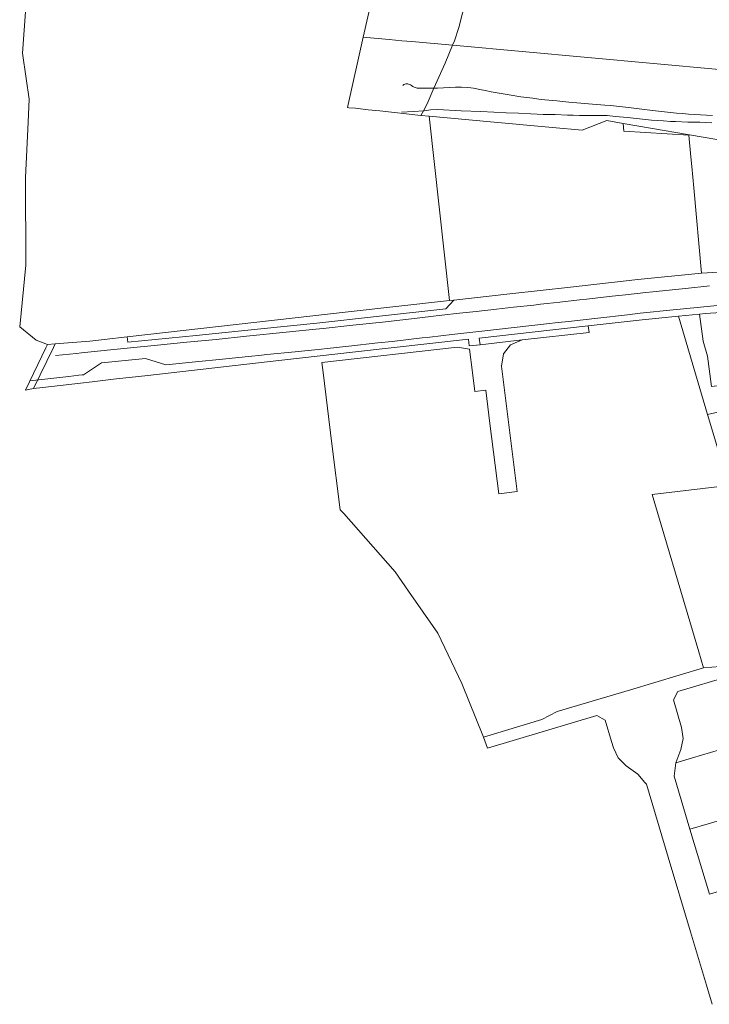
# Model space of a CAD drawing. Header units: millimetres. Extents: x -191 to 81095, y -508122 to 28741.
# Tile 7 of 255: x 3870 to 4073, y 9829 to 10120. Entities that reach past the tile are written whole.
import ezdxf

# ---------------------------------------------------------------- set-up
doc = ezdxf.new("R2010")
doc.units = ezdxf.units.MM
doc.linetypes.add('VE22-087 DB - VST Hervest-Dorsten ALK VA2736$0$1', pattern=[0])
for name, color, linetype, lineweight in [('VE22-087 DB - VST Hervest-Dorsten ALK VA2736$0$AX_Flurstueck', 9, 'VE22-087 DB - VST Hervest-Dorsten ALK VA2736$0$1', 18), ('VE22-087 DB - VST Hervest-Dorsten ALK VA2736$0$AX_Gelaendekante', 7, 'VE22-087 DB - VST Hervest-Dorsten ALK VA2736$0$1', 18), ('VE22-087 DB - VST Hervest-Dorsten ALK VA2736$0$AX_Strassenverkehr', 7, 'VE22-087 DB - VST Hervest-Dorsten ALK VA2736$0$1', 18), ('VE22-087 DB - VST Hervest-Dorsten ALK VA2736$0$AX_Strassenverkehrsanlage', 7, 'VE22-087 DB - VST Hervest-Dorsten ALK VA2736$0$1', 18), ('VE22-087 DB - VST Hervest-Dorsten ALK VA2736$0$AX_Wald', 7, 'VE22-087 DB - VST Hervest-Dorsten ALK VA2736$0$1', 18), ('VE22-087 DB - VST Hervest-Dorsten ALK VA2736$0$AX_Wohnbauflaeche', 7, 'VE22-087 DB - VST Hervest-Dorsten ALK VA2736$0$1', 18), ('VE22-087 DB - VST Hervest-Dorsten ALK VA2736$0$Flurgrenzen', 9, 'VE22-087 DB - VST Hervest-Dorsten ALK VA2736$0$1', 18)]:
    doc.layers.add(name, color=color, linetype=linetype, lineweight=lineweight)
doc.layers.add('XREF ALK Kataster', color=251, linetype='Continuous')

# ---------------------------------------------------------------- blocks, each defined once
blk = doc.blocks.new('VE22-087 DB - VST Hervest-Dorsten ALK VA2736')
at = {"layer": 'VE22-087 DB - VST Hervest-Dorsten ALK VA2736$0$AX_Flurstueck', "linetype": 'VE22-087 DB - VST Hervest-Dorsten ALK VA2736$0$1', "lineweight": 13, "ltscale": 0.5}
for points in [[(4119.21, 10134.91, 0), (4066.47, 10139.63, 0), (3999.41, 10145.57, 0), (3992.87, 10146.15, 0), (3990.81, 10146.25, 0), (3985.42, 10146.51, 0), (3978.39, 10146.84, 0), (3976.59, 10138.94, 0), (3976.23, 10137.38, 0), (3975.44, 10133.91, 0), (3971.03, 10114.58, 0), (3978.61, 10113.9, 0), (3982.34, 10113.56, 0), (3985.34, 10113.29, 0), (3997.33, 10112.2, 0), (3998.47, 10112.1, 0), (4075.83, 10105.1, 0)], [(4075.83, 10105.1, 0), (3998.47, 10112.1, 0), (3997.33, 10112.2, 0), (3985.34, 10113.29, 0), (3982.34, 10113.56, 0), (3978.61, 10113.9, 0), (3971.03, 10114.58, 0), (3966.35, 10093.83, 0), (3966.72, 10093.8, 0), (3968.75, 10093.63, 0), (3972.5, 10093.21, 0), (3975.87, 10092.83, 0), (3987.95, 10091.48, 0), (3990.41, 10091.26, 0), (4008.55, 10089.61, 0), (4026.74, 10087.95, 0), (4035.47, 10087.16, 0), (4042.78, 10090, 0), (4047.6, 10089.17, 0), (4075.23, 10084.43, 0)], [(4091.88, 10046.33, 0), (4070.71, 10044.99, 0), (4051.91, 10043.12, 0), (4032.08, 10040.9, 0), (4014.22, 10038.91, 0), (3997.71, 10037.07, 0), (3996.47, 10036.93, 0), (3966.6, 10033.59, 0), (3901.49, 10026.21, 0), (3894.65, 10025.43, 0), (3890.44, 10024.96, 0), (3880.2, 10024.17, 0), (3879.72, 10023.14, 0), (3873.9, 10011.05, 0), (3876.63, 10011.35, 0), (3887.69, 10012.55, 0), (3891.1, 10012.99, 0), (3897.43, 10013.71, 0), (3907.54, 10014.85, 0), (3942.69, 10018.84, 0), (3967.87, 10021.7, 0), (4002, 10025.53, 0), (4002.2, 10023.54, 0), (4005.41, 10023.91, 0), (4005.16, 10025.88, 0), (4037.32, 10029.47, 0), (4053.14, 10031.25, 0), (4063.91, 10032.32, 0), (4070.12, 10032.93, 0), (4071.74, 10033.1, 0), (4087.29, 10034.11, 0)], [(4072.99, 9861.95, 0), (4067.27, 9881.09, 0), (4062.58, 9896.75, 0), (4063.08, 9900.65, 0), (4064.57, 9904.54, 0), (4065.24, 9907.86, 0), (4064.79, 9911.08, 0), (4062.38, 9919.21, 0), (4063.71, 9921.69, 0), (4094.11, 9930.76, 0)], [(4076.17, 9929.04, 0), (4071.29, 9928.63, 0), (4049.75, 9922.21, 0), (4028.16, 9915.8, 0), (4023.66, 9913.42, 0), (4006.42, 9908.22, 0), (4007.58, 9904.92, 0), (4039.79, 9914.55, 0), (4042.27, 9913.21, 0), (4044.14, 9906.94, 0), (4044.71, 9905.05, 0), (4046.12, 9902.13, 0), (4048.5, 9899.73, 0), (4051.88, 9897.3, 0), (4054.02, 9894.82, 0), (4054.44, 9894.33, 0), (4060.86, 9872.87, 0), (4067.43, 9850.85, 0), (4072.12, 9835.13, 0), (4073.82, 9829.44, 0)]]:
    blk.add_polyline3d(points, dxfattribs=at)
for points in [[(4087.94, 10086.85, 0), (4087.58, 10086.83, 0), (4075.23, 10084.43, 0), (4047.6, 10089.17, 0), (4047.81, 10086.9, 0), (4066.94, 10085.71, 0), (4067.53, 10079.34, 0), (4067.79, 10076.5, 0), (4068.38, 10070.16, 0), (4070.71, 10044.99, 0), (4091.88, 10046.33, 0), (4091.34, 10051.94, 0), (4090.42, 10061.33, 0)], [(4070.12, 10032.93, 0), (4063.91, 10032.32, 0), (4072.47, 10003.34, 0), (4089.83, 10007.31, 0), (4088.07, 10014.13, 0), (4082.59, 10012.71, 0), (4073.58, 10011.58, 0), (4072.45, 10020.52, 0), (4071.12, 10024.92, 0)], [(4087.29, 10034.11, 0), (4071.74, 10033.1, 0), (4070.12, 10032.93, 0), (4071.12, 10024.92, 0), (4072.45, 10020.52, 0), (4073.58, 10011.58, 0), (4082.59, 10012.71, 0), (4088.07, 10014.13, 0), (4089.83, 10007.31, 0), (4094.89, 10008.46, 0)], [(4078.73, 9982.4, 0), (4079.43, 9980.03, 0), (4095.7, 9984.61, 0), (4089.83, 10007.31, 0), (4072.47, 10003.34, 0)], [(4086.19, 9957.36, 0), (4079.43, 9980.03, 0), (4078.73, 9982.4, 0), (4078.53, 9982.38, 0), (4056.11, 9979.73, 0), (4068.02, 9939.63, 0), (4069.87, 9933.4, 0), (4071.29, 9928.63, 0), (4076.17, 9929.04, 0), (4093.12, 9934.08, 0)], [(4095.39, 9926.48, 0), (4094.11, 9930.76, 0), (4063.71, 9921.69, 0), (4062.38, 9919.21, 0), (4064.79, 9911.08, 0), (4065.24, 9907.86, 0), (4064.57, 9904.54, 0), (4063.08, 9900.65, 0), (4067.98, 9902.12, 0), (4075.95, 9904.5, 0), (4099.81, 9911.64, 0)], [(4099.81, 9911.64, 0), (4075.95, 9904.5, 0), (4067.98, 9902.12, 0), (4063.08, 9900.65, 0), (4062.58, 9896.75, 0), (4067.27, 9881.09, 0), (4072.62, 9882.68, 0), (4080.88, 9885.14, 0), (4105.52, 9892.49, 0), (4104.22, 9896.87, 0)], [(4111.21, 9873.41, 0), (4110.8, 9874.78, 0), (4109.06, 9880.62, 0), (4108.62, 9882.13, 0), (4106.41, 9889.53, 0), (4105.52, 9892.49, 0), (4080.88, 9885.14, 0), (4072.62, 9882.68, 0), (4067.27, 9881.09, 0), (4072.99, 9861.95, 0)]]:
    blk.add_polyline3d(points, close=True, dxfattribs=at)
at = {"layer": 'VE22-087 DB - VST Hervest-Dorsten ALK VA2736$0$AX_Gelaendekante', "color": 18, "linetype": 'VE22-087 DB - VST Hervest-Dorsten ALK VA2736$0$1', "lineweight": 13, "ltscale": 0.5, "true_color": 0x520000}
for points in [[(3982.65, 10100.39, 0), (3982.98, 10100.6, 0), (3983.28, 10100.76, 0), (3983.51, 10100.83, 0), (3983.82, 10100.85, 0), (3984.1, 10100.8, 0), (3984.57, 10100.64, 0), (3984.89, 10100.51, 0), (3985.21, 10100.34, 0), (3985.66, 10100.08, 0), (3986.06, 10099.86, 0), (3986.29, 10099.76, 0), (3986.63, 10099.66, 0), (3986.93, 10099.6, 0), (3987.27, 10099.55, 0), (3987.58, 10099.53, 0), (3988.35, 10099.51, 0), (3989.36, 10099.51, 0), (3991.12, 10099.54, 0), (3992.89, 10099.6, 0), (3994.67, 10099.67, 0), (3998.21, 10099.82, 0), (3999.98, 10099.83, 0), (4001.75, 10099.75, 0), (4002.75, 10099.65, 0), (4003.51, 10099.54, 0), (4004.47, 10099.36, 0), (4005.25, 10099.2, 0), (4006.98, 10098.82, 0), (4008.72, 10098.48, 0), (4010.46, 10098.17, 0), (4013.96, 10097.59, 0), (4017.46, 10097.04, 0), (4019.21, 10096.79, 0), (4020.97, 10096.57, 0), (4022.73, 10096.34, 0), (4024.49, 10096.14, 0), (4028.01, 10095.78, 0), (4031.54, 10095.44, 0), (4035.07, 10095.12, 0), (4038.6, 10094.83, 0), (4042.14, 10094.56, 0), (4043.9, 10094.41, 0), (4045.66, 10094.21, 0), (4049.18, 10093.81, 0), (4056.23, 10093, 0), (4059.75, 10092.6, 0), (4063.27, 10092.22, 0), (4065.04, 10092.05, 0), (4066.8, 10091.91, 0), (4068.57, 10091.78, 0), (4070.34, 10091.66, 0), (4073.88, 10091.45, 0)], [(4073.76, 10089.36, 0), (4071.94, 10089.46, 0), (4070.2, 10089.52, 0), (4066.62, 10089.58, 0), (4063.02, 10089.68, 0), (4061.49, 10089.75, 0), (4059.44, 10089.88, 0), (4057.66, 10090.02, 0), (4055.9, 10090.16, 0), (4052.37, 10090.49, 0), (4048.84, 10090.86, 0), (4045.32, 10091.25, 0), (4042.86, 10091.53, 0), (4038.33, 10091.5, 0), (4034.75, 10091.52, 0), (4032.84, 10091.56, 0), (4031.18, 10091.63, 0), (4027.6, 10091.75, 0), (4024.02, 10091.84, 0), (4022.25, 10091.9, 0), (4020.38, 10091.98, 0), (4016.74, 10092.15, 0), (4013.07, 10092.31, 0), (4009.49, 10092.48, 0), (4005.67, 10092.65, 0), (3999.87, 10092.91, 0), (3992.9, 10093.23, 0), (3990.86, 10093.18, 0), (3988.99, 10092.91, 0), (3985.73, 10092.69, 0), (3982.32, 10092.47, 0)]]:
    blk.add_polyline3d(points, dxfattribs=at)
at = {"layer": 'VE22-087 DB - VST Hervest-Dorsten ALK VA2736$0$AX_Strassenverkehr', "color": 253, "linetype": 'VE22-087 DB - VST Hervest-Dorsten ALK VA2736$0$1', "lineweight": 13, "ltscale": 0.5, "true_color": 0x999999}
for points in [[(4091.88, 10046.33, 0), (4070.71, 10044.99, 0), (4051.91, 10043.12, 0), (4032.08, 10040.9, 0), (4014.22, 10038.91, 0), (3997.71, 10037.07, 0), (3995.33, 10034.48, 0), (3974.89, 10032.19, 0), (3957.35, 10030.25, 0), (3939.81, 10028.49, 0), (3921.81, 10026.68, 0), (3901.66, 10024.66, 0), (3901.49, 10026.21, 0), (3894.65, 10025.43, 0), (3890.44, 10024.96, 0), (3880.2, 10024.17, 0), (3877.96, 10024, 0), (3877.46, 10023, 0), (3871.45, 10010.51, 0), (3873.9, 10011.05, 0), (3876.63, 10011.35, 0), (3887.69, 10012.55, 0), (3891.1, 10012.99, 0), (3897.43, 10013.71, 0), (3907.54, 10014.85, 0), (3942.69, 10018.84, 0), (3967.87, 10021.7, 0), (4002, 10025.53, 0), (4002.2, 10023.54, 0), (4005.41, 10023.91, 0), (4017.79, 10025.31, 0), (4037.55, 10027.56, 0), (4037.32, 10029.47, 0), (4053.14, 10031.25, 0), (4063.91, 10032.32, 0), (4070.12, 10032.93, 0), (4071.74, 10033.1, 0), (4087.29, 10034.11, 0)], [(4076.17, 9929.04, 0), (4071.29, 9928.63, 0), (4049.75, 9922.21, 0), (4028.16, 9915.8, 0), (4023.66, 9913.42, 0), (4006.42, 9908.22, 0), (4007.58, 9904.92, 0), (4039.79, 9914.55, 0), (4042.27, 9913.21, 0), (4044.14, 9906.94, 0), (4044.71, 9905.05, 0), (4046.12, 9902.13, 0), (4048.5, 9899.73, 0), (4051.88, 9897.3, 0), (4054.02, 9894.82, 0), (4054.44, 9894.33, 0), (4060.86, 9872.87, 0), (4067.43, 9850.85, 0), (4072.12, 9835.13, 0), (4073.82, 9829.44, 0)], [(4072.99, 9861.95, 0), (4067.27, 9881.09, 0), (4062.58, 9896.75, 0), (4063.08, 9900.65, 0), (4064.57, 9904.54, 0), (4065.24, 9907.86, 0), (4064.79, 9911.08, 0), (4062.38, 9919.21, 0), (4063.71, 9921.69, 0), (4094.11, 9930.76, 0)]]:
    blk.add_polyline3d(points, dxfattribs=at)
at = {"layer": 'VE22-087 DB - VST Hervest-Dorsten ALK VA2736$0$AX_Strassenverkehrsanlage', "color": 7, "linetype": 'VE22-087 DB - VST Hervest-Dorsten ALK VA2736$0$1', "lineweight": 13, "ltscale": 0.5, "true_color": 0xf7f7f0}
for points in [[(3880.33, 10020.73, 0), (3886.55, 10021.35, 0), (3887.95, 10021.5, 0), (3896.52, 10022.4, 0), (3901.5, 10022.9, 0), (3910.38, 10023.77, 0), (3919.07, 10024.63, 0), (3927.63, 10025.49, 0), (3936.59, 10026.39, 0), (3939.6, 10026.69, 0), (3945.31, 10027.28, 0), (3954.06, 10028.2, 0), (3957.04, 10028.49, 0), (3959.18, 10028.69, 0), (3967.91, 10029.65, 0), (3976.68, 10030.61, 0), (3979.28, 10030.89, 0), (3985.25, 10031.58, 0), (3994.17, 10032.6, 0), (3999.33, 10033.18, 0), (4004.3, 10033.72, 0), (4010.3, 10034.39, 0), (4015.23, 10034.97, 0), (4021.25, 10035.62, 0), (4023.25, 10035.83, 0), (4025.15, 10036.06, 0), (4028.91, 10036.47, 0), (4034.74, 10037.14, 0), (4036.76, 10037.37, 0), (4044.33, 10038.23, 0), (4048.23, 10038.67, 0), (4054.31, 10039.35, 0), (4056.32, 10039.54, 0), (4066.84, 10040.62, 0), (4072.28, 10041.16, 0), (4073.06, 10041.23, 0)], [(3872.8, 10013.31, 0), (3884.23, 10014.57, 0), (3887.21, 10014.9, 0), (3888.24, 10015.02, 0), (3888.63, 10015.06, 0), (3893.91, 10018.58, 0), (3896.89, 10018.86, 0), (3901.87, 10019.37, 0), (3906.89, 10019.85, 0), (3912.85, 10017.98, 0), (3921.56, 10018.86, 0), (3929.54, 10019.67, 0), (3938.15, 10020.54, 0), (3940.21, 10020.75, 0), (3942.65, 10021, 0), (3950.94, 10021.8, 0), (3953.76, 10022.08, 0), (3958.74, 10022.56, 0), (3960.35, 10022.79, 0), (3966.78, 10023.5, 0), (3975.35, 10024.45, 0), (3979.56, 10024.91, 0), (3988.38, 10025.9, 0), (3990.66, 10026.15, 0), (3997.12, 10026.88, 0), (4005.94, 10027.89, 0), (4012.04, 10028.59, 0), (4014.6, 10028.86, 0), (4020.7, 10029.56, 0), (4025.04, 10030.05, 0), (4028.47, 10030.43, 0), (4031.46, 10030.77, 0), (4040.09, 10031.75, 0), (4048.87, 10032.75, 0), (4052.64, 10033.18, 0), (4062.35, 10034.2, 0), (4069.42, 10034.91, 0), (4078.23, 10035.77, 0)]]:
    blk.add_polyline3d(points, dxfattribs=at)
at = {"layer": 'VE22-087 DB - VST Hervest-Dorsten ALK VA2736$0$AX_Wald', "color": 3, "linetype": 'VE22-087 DB - VST Hervest-Dorsten ALK VA2736$0$1', "lineweight": 13, "ltscale": 0.5, "true_color": 0x00ff00}
blk.add_polyline3d([(4073.47, 10124.91, 0), (4056.15, 10126.49, 0), (4039.46, 10128.01, 0), (4024.41, 10129.35, 0), (4009.51, 10130.67, 0), (4002.97, 10131.11, 0), (4000.25, 10121.64, 0), (3999.18, 10117.44, 0), (3997.89, 10113.54, 0), (3997.33, 10112.2, 0), (3995.12, 10106.96, 0), (3992.8, 10101.74, 0), (3991.85, 10099.57, 0), (3989.82, 10094.89, 0), (3988.72, 10092.89, 0), (3987.95, 10091.48, 0), (3990.41, 10091.26, 0), (4008.55, 10089.61, 0), (4026.74, 10087.95, 0), (4035.47, 10087.16, 0), (4042.78, 10090, 0), (4047.6, 10089.17, 0), (4075.23, 10084.43, 0)], dxfattribs=at)
at = {"layer": 'VE22-087 DB - VST Hervest-Dorsten ALK VA2736$0$AX_Wohnbauflaeche', "color": 253, "linetype": 'VE22-087 DB - VST Hervest-Dorsten ALK VA2736$0$1', "lineweight": 13, "ltscale": 0.5, "true_color": 0x999999}
for points in [[(4075.23, 10084.43, 0), (4047.6, 10089.17, 0), (4042.78, 10090, 0), (4035.47, 10087.16, 0), (4026.74, 10087.95, 0), (4008.55, 10089.61, 0), (3990.41, 10091.26, 0), (3996.47, 10036.93, 0), (3997.71, 10037.07, 0), (4014.22, 10038.91, 0), (4032.08, 10040.9, 0), (4051.91, 10043.12, 0), (4070.71, 10044.99, 0), (4091.88, 10046.33, 0)], [(4087.29, 10034.11, 0), (4071.74, 10033.1, 0), (4070.12, 10032.93, 0), (4063.91, 10032.32, 0), (4053.14, 10031.25, 0), (4037.32, 10029.47, 0), (4037.55, 10027.56, 0), (4017.79, 10025.31, 0), (4014.42, 10023.88, 0), (4012.3, 10021.21, 0), (4011.75, 10017.62, 0), (4016.33, 9980.64, 0), (4010.92, 9979.95, 0), (4008.33, 10000.66, 0), (4007.09, 10010.56, 0), (4003.84, 10010.14, 0), (4003.15, 10015.75, 0), (4002.32, 10022.57, 0), (3998.79, 10023.16, 0), (3958.85, 10018.65, 0), (3959.22, 10015.68, 0), (3961.79, 9994.74, 0), (3964.19, 9975.2, 0), (3965.31, 9974.15, 0), (3980.43, 9956.92, 0), (3984.38, 9951.26, 0), (3993.02, 9938.89, 0), (4000.03, 9924.06, 0), (4006.42, 9908.22, 0), (4023.66, 9913.42, 0), (4028.16, 9915.8, 0), (4049.75, 9922.21, 0), (4071.29, 9928.63, 0), (4076.17, 9929.04, 0)], [(4094.11, 9930.76, 0), (4063.71, 9921.69, 0), (4062.38, 9919.21, 0), (4064.79, 9911.08, 0), (4065.24, 9907.86, 0), (4064.57, 9904.54, 0), (4063.08, 9900.65, 0), (4062.58, 9896.75, 0), (4067.27, 9881.09, 0), (4072.99, 9861.95, 0)]]:
    blk.add_polyline3d(points, dxfattribs=at)
at = {"layer": 'VE22-087 DB - VST Hervest-Dorsten ALK VA2736$0$Flurgrenzen', "ltscale": 0.5}
for points in [[(3871.58, 10123.4, 0), (3870.63, 10109.87, 0), (3871.71, 10102.36, 0), (3872.58, 10096.27, 0), (3872.26, 10089.54, 0), (3871.47, 10073.17, 0), (3871.57, 10047.36, 0), (3869.79, 10029.16, 0), (3874.6, 10025.3, 0), (3877.96, 10024, 0), (3877.46, 10023, 0), (3871.45, 10010.51, 0), (3873.9, 10011.05, 0), (3876.63, 10011.35, 0), (3887.69, 10012.55, 0), (3891.1, 10012.99, 0), (3897.43, 10013.71, 0), (3907.54, 10014.85, 0), (3942.69, 10018.84, 0), (3967.87, 10021.7, 0), (4002, 10025.53, 0), (4002.2, 10023.54, 0), (4005.41, 10023.91, 0), (4017.79, 10025.31, 0), (4037.55, 10027.56, 0), (4037.32, 10029.47, 0), (4053.14, 10031.25, 0), (4063.91, 10032.32, 0), (4070.12, 10032.93, 0), (4071.74, 10033.1, 0), (4087.29, 10034.11, 0)], [(4087.29, 10034.11, 0), (4071.74, 10033.1, 0), (4070.12, 10032.93, 0), (4063.91, 10032.32, 0), (4053.14, 10031.25, 0), (4037.32, 10029.47, 0), (4037.55, 10027.56, 0), (4017.79, 10025.31, 0), (4005.41, 10023.91, 0), (4002.2, 10023.54, 0), (4002, 10025.53, 0), (3967.87, 10021.7, 0), (3942.69, 10018.84, 0), (3907.54, 10014.85, 0), (3897.43, 10013.71, 0), (3891.1, 10012.99, 0), (3887.69, 10012.55, 0), (3876.63, 10011.35, 0), (3873.9, 10011.05, 0), (3871.45, 10010.51, 0), (3877.46, 10023, 0), (3877.96, 10024, 0), (3874.6, 10025.3, 0), (3869.79, 10029.16, 0), (3871.57, 10047.36, 0), (3871.47, 10073.17, 0), (3872.26, 10089.54, 0), (3872.58, 10096.27, 0), (3871.71, 10102.36, 0), (3870.63, 10109.87, 0), (3871.58, 10123.4, 0)]]:
    blk.add_polyline3d(points, dxfattribs=at)

msp = doc.modelspace()

# ---------------------------------------------------------------- block references
at = {"layer": 'XREF ALK Kataster', "color": 251}
msp.add_blockref('VE22-087 DB - VST Hervest-Dorsten ALK VA2736', (0, 0), dxfattribs=at)

doc.saveas('drawing.dxf')
